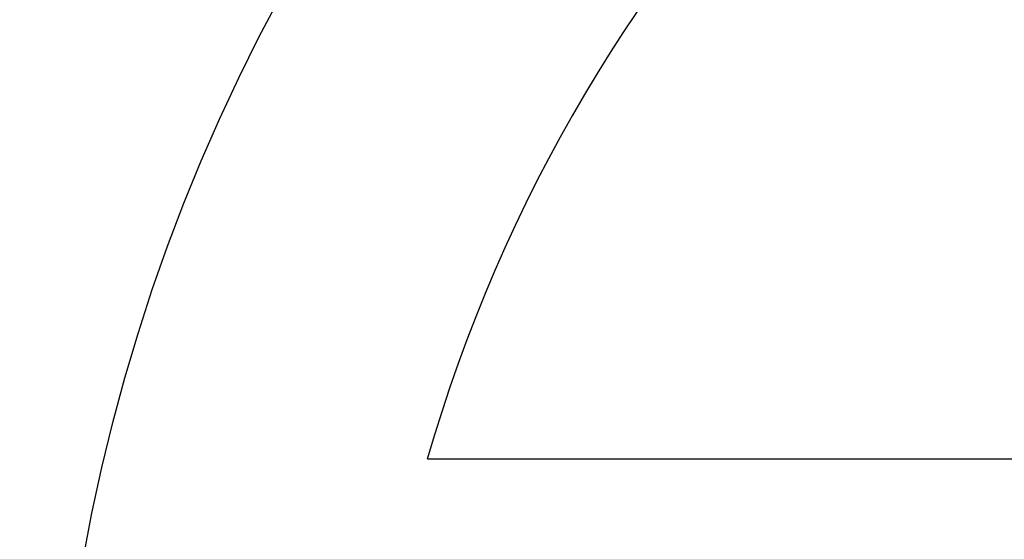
# Model space of a CAD drawing. Header units: millimetres. Extents: x 334 to 575, y 26 to 500.
# Tile 6 of 60: x 434 to 445, y 69 to 75. Entities that reach past the tile are written whole.
import ezdxf

# ---------------------------------------------------------------- set-up
doc = ezdxf.new("R2010")
doc.units = ezdxf.units.MM
doc.header["$LTSCALE"] = 47.498
doc.layers.add('KONSTR_EL', color=7, linetype='CONTINUOUS')

msp = doc.modelspace()

# ---------------------------------------------------------------- linework, layer by layer
at = {"layer": 'KONSTR_EL', "color": 4, "linetype": 'CONTINUOUS'}
msp.add_line((449.987, 70.024), (438.35, 70.024), dxfattribs=at)
for radius in [34, 27.2, 20.4]:
    msp.add_circle((454.687, 65.324), radius, dxfattribs=at)
for start, end in [(180, 90), (106.0497, 163.9503)]:
    msp.add_arc((454.687, 65.324), 17, start, end, dxfattribs=at)

doc.saveas('drawing.dxf')
